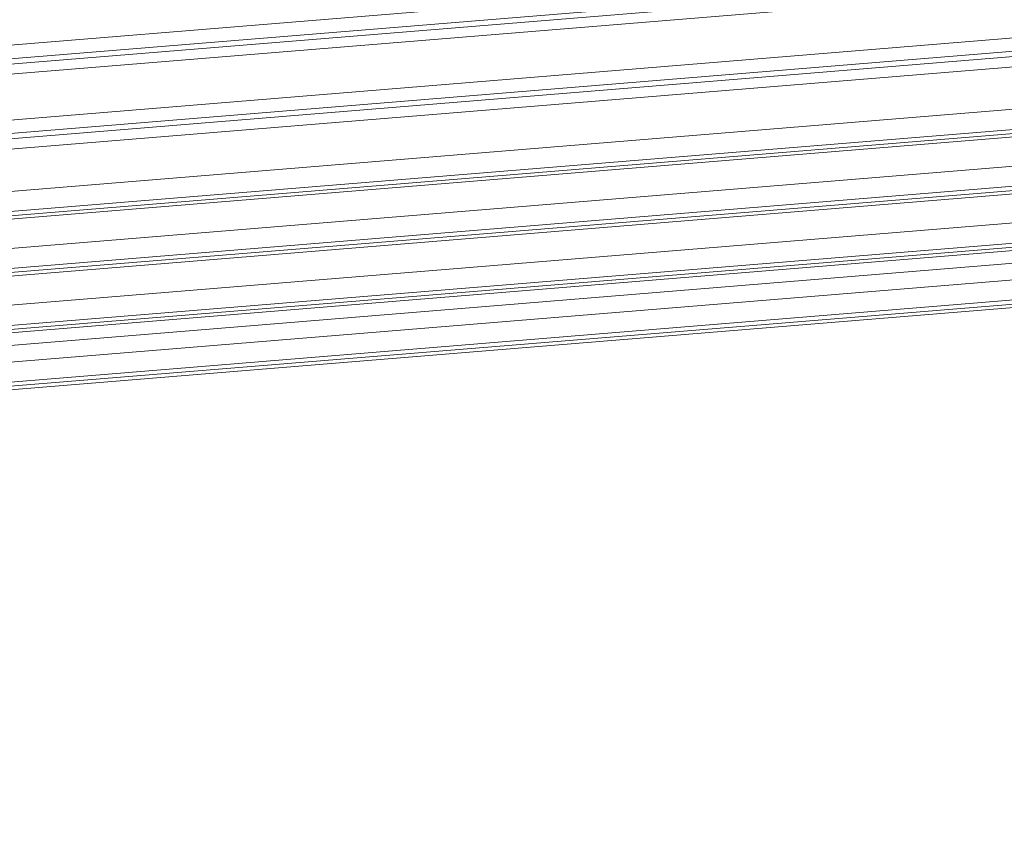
# Model space of a CAD drawing. Header units: millimetres. Extents: x 24895 to 26296, y -11704 to -10713.
# Tile 31 of 47: x 26084 to 26137, y -11437 to -11394. Entities that reach past the tile are written whole.
import ezdxf

# ---------------------------------------------------------------- set-up
doc = ezdxf.new("R2010")
doc.units = ezdxf.units.MM
doc.header["$LTSCALE"] = 50
doc.layers.get('0').update_dxf_attribs({"lineweight": 18})

msp = doc.modelspace()

# ---------------------------------------------------------------- linework, layer by layer
at = {"color": 7, "linetype": 'Continuous'}
for p, q in [((25797.991, -11418.645), (26206.843, -11385.128)), ((25797.968, -11419.378), (26206.988, -11385.848)), ((26206.999, -11386.133), (25797.96, -11419.665)), ((26206.904, -11386.665), (25797.944, -11420.191)), ((25797.841, -11422.65), (26207.013, -11389.107)), ((26207.171, -11390.091), (25797.784, -11423.651)), ((25797.801, -11423.359), (26207.157, -11389.801)), ((26207.077, -11390.648), (25797.752, -11424.203)), ((25797.622, -11426.463), (26207.061, -11392.899)), ((26207.08, -11394.371), (25797.505, -11427.946)), ((26207.162, -11394.181), (25797.521, -11427.762)), ((25797.54, -11427.541), (26207.194, -11393.959)), ((25797.367, -11429.51), (26206.632, -11395.959)), ((25797.271, -11430.588), (26206.765, -11397.019)), ((25797.236, -11430.994), (26206.651, -11397.431)), ((25797.252, -11430.81), (26206.733, -11397.242)), ((26206.203, -11399.02), (25797.072, -11432.559)), ((26206.335, -11400.08), (25796.938, -11433.641)), ((25796.888, -11434.048), (26206.222, -11400.492)), ((25796.911, -11433.863), (26206.304, -11400.302)), ((25796.805, -11434.716), (26205.223, -11401.235)), ((26205.774, -11402.081), (25796.694, -11435.616)), ((26205.875, -11403.363), (25796.51, -11436.922)), ((26205.906, -11403.141), (25796.547, -11436.699)), ((26205.793, -11403.553), (25796.48, -11437.107))]:
    msp.add_line(p, q, dxfattribs=at)

doc.saveas('drawing.dxf')
